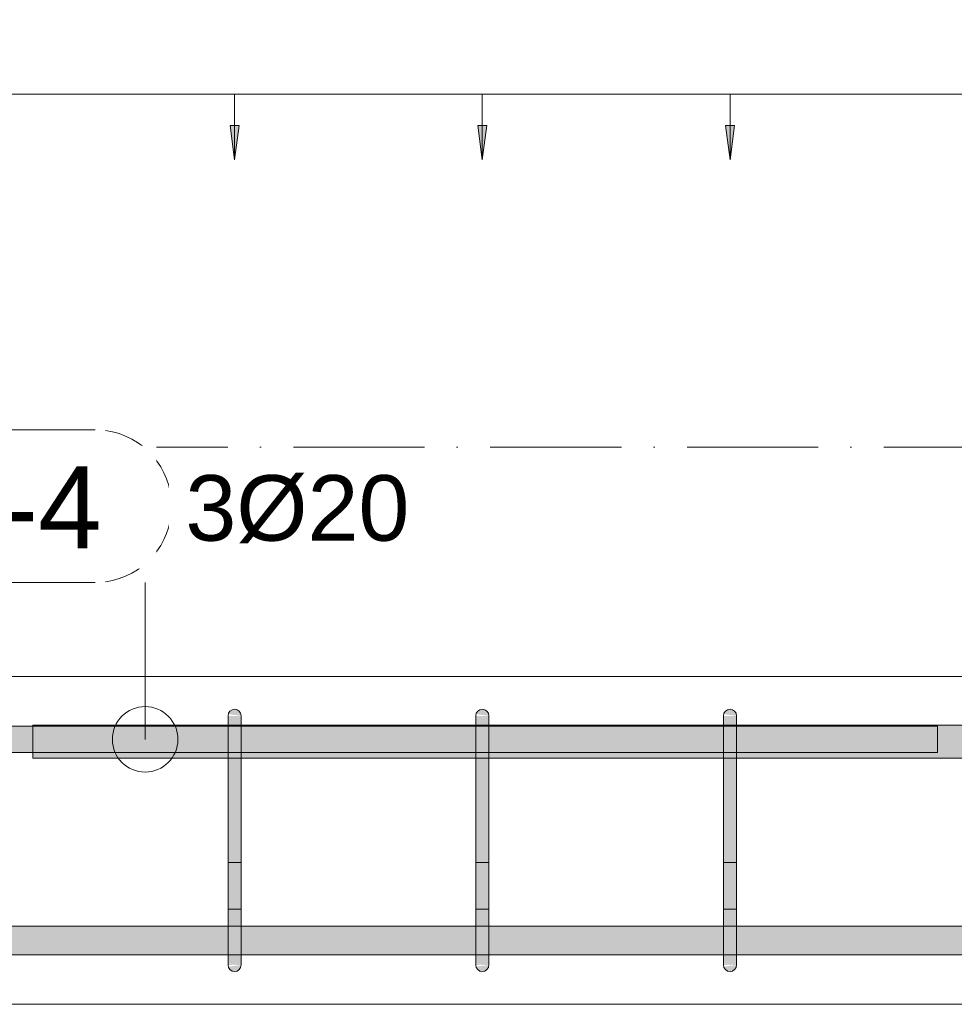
# Model space of a CAD drawing. Header units: millimetres. Extents: x -25607 to 9385, y 1894 to 10168.
# Tile 20 of 181: x -21162 to -20450, y 8670 to 9421. Entities that reach past the tile are written whole.
import ezdxf

# ---------------------------------------------------------------- set-up
doc = ezdxf.new("R2010")
doc.units = ezdxf.units.MM
doc.linetypes.add('Čerchovaná', pattern=[150, 100, -25, 0, -25])
for name, color, linetype, lineweight in [('A-ANNO-DIMS', 211, 'Continuous', 5), ('A-ANNO-DIMS-25', 211, 'Continuous', 5), ('A-FLOR-LEVL', 51, 'Continuous', 5), ('S-BEAM', 12, 'Continuous', 9), ('S-RBAR', 171, 'Continuous', 5), ('S-RBAR-IDEN', 171, 'Continuous', 5)]:
    doc.layers.add(name, color=color, linetype=linetype, lineweight=lineweight)
doc.styles.add('Arial', font='arial.ttf', dxfattribs={"height": 50})
doc.styles.add('Arial_1', font='arial.ttf', dxfattribs={"height": 62.5})
doc.dimstyles.new('Výztuž_kusy__řezy_', dxfattribs={"dimscale": 304.8, "dimtxt": 0.18, "dimasz": 0, "dimexe": 0, "dimexo": 0.0625, "dimgap": 0.082021, "dimtad": 1, "dimdec": 0, "dimzin": 0, "dimdsep": 46, "dimtxsty": 'Arial_1', "dimblk1": 'NONE', "dimblk2": 'NONE', "dimsah": 1, "dimcen": 0.09, "dimazin": 0, "dimtfac": 1, "dimtdec": 4, "dimtix": 1, "dimtmove": 0, "dimatfit": 3, "dimfxl": 0.164042, "dimfxlon": 1, "dimtvp": 1, "dimtfill": 1, "dimtolj": 1, "dimtzin": 0, "dimarcsym": 2})

# ---------------------------------------------------------------- blocks, each defined once
blk = doc.blocks.new('Popisek výztuže - _Typ_ množství_PRAVÝ _řezy_-573729-V4')
at = {"layer": 'S-RBAR-IDEN'}
for p, q in [((-24857.77, 9096.15), (-24967.46, 9096.15)), ((-24967.46, 8979.71), (-24857.77, 8979.71))]:
    blk.add_line(p, q, dxfattribs=at)
for centre, start, end in [((-24967.46, 9037.93), 90, 270), ((-24857.77, 9037.93), 277.64339, 82.35661)]:
    blk.add_arc(centre, 58.22, start, end, dxfattribs=at)
blk = doc.blocks.new('DIMBLOCK32-V4')
at = {"layer": 'A-ANNO-DIMS-25'}
for points in [[(-20620.71, 9314.03), (-20617.25, 9340.32), (-20624.18, 9340.32)], [(-20431.79, 9314.03), (-20428.32, 9340.32), (-20435.25, 9340.32)]]:
    blk.add_hatch(color=256, dxfattribs=at).paths.add_polyline_path(points)
for p, q in [((-20431.79, 9364.03), (-20620.71, 9364.03)), ((-20620.71, 9364.03), (-20620.71, 9364.03)), ((-20620.71, 9364.03), (-20620.71, 9314.03)), ((-20431.79, 9364.03), (-20431.79, 9364.03)), ((-20431.79, 9364.03), (-20431.79, 9314.03)), ((-20617.25, 9340.32), (-20624.18, 9340.32)), ((-20624.18, 9340.32), (-20620.71, 9314.03)), ((-20620.71, 9314.03), (-20617.25, 9340.32)), ((-20428.32, 9340.32), (-20435.25, 9340.32)), ((-20435.25, 9340.32), (-20431.79, 9314.03)), ((-20431.79, 9314.03), (-20428.32, 9340.32))]:
    blk.add_line(p, q, dxfattribs=at)
blk = doc.blocks.new('_None')
blk = doc.blocks.new('DIMBLOCK33-V4')
at = {"layer": 'A-ANNO-DIMS-25'}
for points in [[(-20809.64, 9314.03), (-20806.18, 9340.32), (-20813.1, 9340.32)], [(-20620.71, 9314.03), (-20617.25, 9340.32), (-20624.18, 9340.32)]]:
    blk.add_hatch(color=256, dxfattribs=at).paths.add_polyline_path(points)
for p, q in [((-20620.71, 9364.03), (-20809.64, 9364.03)), ((-20809.64, 9364.03), (-20809.64, 9364.03)), ((-20809.64, 9364.03), (-20809.64, 9314.03)), ((-20620.71, 9364.03), (-20620.71, 9364.03)), ((-20620.71, 9364.03), (-20620.71, 9314.03)), ((-20806.18, 9340.32), (-20813.1, 9340.32)), ((-20813.1, 9340.32), (-20809.64, 9314.03)), ((-20809.64, 9314.03), (-20806.18, 9340.32)), ((-20617.25, 9340.32), (-20624.18, 9340.32)), ((-20624.18, 9340.32), (-20620.71, 9314.03)), ((-20620.71, 9314.03), (-20617.25, 9340.32))]:
    blk.add_line(p, q, dxfattribs=at)
blk = doc.blocks.new('DIMBLOCK34-V4')
at = {"layer": 'A-ANNO-DIMS-25'}
for points in [[(-20998.57, 9314.03), (-20995.11, 9340.32), (-21002.03, 9340.32)], [(-20809.64, 9314.03), (-20806.18, 9340.32), (-20813.1, 9340.32)]]:
    blk.add_hatch(color=256, dxfattribs=at).paths.add_polyline_path(points)
for p, q in [((-20809.64, 9364.03), (-20998.57, 9364.03)), ((-20998.57, 9364.03), (-20998.57, 9364.03)), ((-20998.57, 9364.03), (-20998.57, 9314.03)), ((-20809.64, 9364.03), (-20809.64, 9364.03)), ((-20809.64, 9364.03), (-20809.64, 9314.03)), ((-20995.11, 9340.32), (-21002.03, 9340.32)), ((-21002.03, 9340.32), (-20998.57, 9314.03)), ((-20998.57, 9314.03), (-20995.11, 9340.32)), ((-20806.18, 9340.32), (-20813.1, 9340.32)), ((-20813.1, 9340.32), (-20809.64, 9314.03)), ((-20809.64, 9314.03), (-20806.18, 9340.32))]:
    blk.add_line(p, q, dxfattribs=at)
blk = doc.blocks.new('DIMBLOCK35-V4')
at = {"layer": 'A-ANNO-DIMS-25'}
for points in [[(-21187.5, 9314.03), (-21184.04, 9340.32), (-21190.96, 9340.32)], [(-20998.57, 9314.03), (-20995.11, 9340.32), (-21002.03, 9340.32)]]:
    blk.add_hatch(color=256, dxfattribs=at).paths.add_polyline_path(points)
for p, q in [((-20998.57, 9364.03), (-21187.5, 9364.03)), ((-21187.5, 9364.03), (-21187.5, 9364.03)), ((-21187.5, 9364.03), (-21187.5, 9314.03)), ((-20998.57, 9364.03), (-20998.57, 9364.03)), ((-20998.57, 9364.03), (-20998.57, 9314.03)), ((-21184.04, 9340.32), (-21190.96, 9340.32)), ((-21190.96, 9340.32), (-21187.5, 9314.03)), ((-21187.5, 9314.03), (-21184.04, 9340.32)), ((-20995.11, 9340.32), (-21002.03, 9340.32)), ((-21002.03, 9340.32), (-20998.57, 9314.03)), ((-20998.57, 9314.03), (-20995.11, 9340.32))]:
    blk.add_line(p, q, dxfattribs=at)
blk = doc.blocks.new('DIMBLOCK43-V4')
at = {"layer": 'A-ANNO-DIMS-25'}
for points in [[(-22510, 9314.03), (-22506.54, 9340.32), (-22513.46, 9340.32)], [(-22321.07, 9314.03), (-22317.61, 9340.32), (-22324.53, 9340.32)], [(-22132.14, 9314.03), (-22128.68, 9340.32), (-22135.6, 9340.32)], [(-21943.21, 9314.03), (-21939.75, 9340.32), (-21946.68, 9340.32)], [(-21754.29, 9314.03), (-21750.82, 9340.32), (-21757.75, 9340.32)], [(-21565.36, 9314.03), (-21561.9, 9340.32), (-21568.82, 9340.32)], [(-21376.43, 9314.03), (-21372.97, 9340.32), (-21379.89, 9340.32)], [(-21187.5, 9314.03), (-21184.04, 9340.32), (-21190.96, 9340.32)], [(-20998.57, 9314.03), (-20995.11, 9340.32), (-21002.03, 9340.32)], [(-20809.64, 9314.03), (-20806.18, 9340.32), (-20813.1, 9340.32)], [(-20620.71, 9314.03), (-20617.25, 9340.32), (-20624.18, 9340.32)], [(-20431.79, 9314.03), (-20428.32, 9340.32), (-20435.25, 9340.32)], [(-20242.86, 9314.03), (-20239.4, 9340.32), (-20246.32, 9340.32)], [(-20053.93, 9314.03), (-20050.47, 9340.32), (-20057.39, 9340.32)], [(-19865, 9314.03), (-19861.54, 9340.32), (-19868.46, 9340.32)]]:
    blk.add_hatch(color=256, dxfattribs=at).paths.add_polyline_path(points)
for p, q in [((-19865, 9364.03), (-22510, 9364.03)), ((-22321.07, 9364.03), (-22510, 9364.03)), ((-22510, 9364.03), (-22510, 9364.03)), ((-22510, 9364.03), (-22510, 9314.03)), ((-22132.14, 9364.03), (-22321.07, 9364.03)), ((-22321.07, 9364.03), (-22321.07, 9364.03)), ((-22321.07, 9364.03), (-22321.07, 9314.03)), ((-21943.21, 9364.03), (-22132.14, 9364.03)), ((-22132.14, 9364.03), (-22132.14, 9364.03)), ((-22132.14, 9364.03), (-22132.14, 9314.03)), ((-21754.29, 9364.03), (-21943.21, 9364.03)), ((-21943.21, 9364.03), (-21943.21, 9364.03)), ((-21943.21, 9364.03), (-21943.21, 9314.03)), ((-21565.36, 9364.03), (-21754.29, 9364.03)), ((-21754.29, 9364.03), (-21754.29, 9364.03)), ((-21754.29, 9364.03), (-21754.29, 9314.03)), ((-21376.43, 9364.03), (-21565.36, 9364.03)), ((-21565.36, 9364.03), (-21565.36, 9364.03)), ((-21565.36, 9364.03), (-21565.36, 9314.03)), ((-21187.5, 9364.03), (-21376.43, 9364.03)), ((-21376.43, 9364.03), (-21376.43, 9364.03)), ((-21376.43, 9364.03), (-21376.43, 9314.03)), ((-20998.57, 9364.03), (-21187.5, 9364.03)), ((-21187.5, 9364.03), (-21187.5, 9364.03)), ((-21187.5, 9364.03), (-21187.5, 9314.03)), ((-20809.64, 9364.03), (-20998.57, 9364.03)), ((-20998.57, 9364.03), (-20998.57, 9364.03)), ((-20998.57, 9364.03), (-20998.57, 9314.03)), ((-20620.71, 9364.03), (-20809.64, 9364.03)), ((-20809.64, 9364.03), (-20809.64, 9364.03)), ((-20809.64, 9364.03), (-20809.64, 9314.03)), ((-20431.79, 9364.03), (-20620.71, 9364.03)), ((-20620.71, 9364.03), (-20620.71, 9364.03)), ((-20620.71, 9364.03), (-20620.71, 9314.03)), ((-20242.86, 9364.03), (-20431.79, 9364.03)), ((-20431.79, 9364.03), (-20431.79, 9364.03)), ((-20431.79, 9364.03), (-20431.79, 9314.03)), ((-20053.93, 9364.03), (-20242.86, 9364.03)), ((-20242.86, 9364.03), (-20242.86, 9364.03)), ((-20242.86, 9364.03), (-20242.86, 9314.03)), ((-19865, 9364.03), (-20053.93, 9364.03)), ((-20053.93, 9364.03), (-20053.93, 9364.03)), ((-20053.93, 9364.03), (-20053.93, 9314.03)), ((-19865, 9364.03), (-19865, 9364.03)), ((-19865, 9364.03), (-19865, 9314.03)), ((-22506.54, 9340.32), (-22513.46, 9340.32)), ((-22513.46, 9340.32), (-22510, 9314.03)), ((-22510, 9314.03), (-22506.54, 9340.32)), ((-22317.61, 9340.32), (-22324.53, 9340.32)), ((-22324.53, 9340.32), (-22321.07, 9314.03)), ((-22321.07, 9314.03), (-22317.61, 9340.32)), ((-22128.68, 9340.32), (-22135.6, 9340.32)), ((-22135.6, 9340.32), (-22132.14, 9314.03)), ((-22132.14, 9314.03), (-22128.68, 9340.32)), ((-21939.75, 9340.32), (-21946.68, 9340.32)), ((-21946.68, 9340.32), (-21943.21, 9314.03)), ((-21943.21, 9314.03), (-21939.75, 9340.32)), ((-21750.82, 9340.32), (-21757.75, 9340.32)), ((-21757.75, 9340.32), (-21754.29, 9314.03)), ((-21754.29, 9314.03), (-21750.82, 9340.32)), ((-21561.9, 9340.32), (-21568.82, 9340.32)), ((-21568.82, 9340.32), (-21565.36, 9314.03)), ((-21565.36, 9314.03), (-21561.9, 9340.32)), ((-21372.97, 9340.32), (-21379.89, 9340.32)), ((-21379.89, 9340.32), (-21376.43, 9314.03)), ((-21376.43, 9314.03), (-21372.97, 9340.32)), ((-21184.04, 9340.32), (-21190.96, 9340.32)), ((-21190.96, 9340.32), (-21187.5, 9314.03)), ((-21187.5, 9314.03), (-21184.04, 9340.32)), ((-20995.11, 9340.32), (-21002.03, 9340.32)), ((-21002.03, 9340.32), (-20998.57, 9314.03)), ((-20998.57, 9314.03), (-20995.11, 9340.32)), ((-20806.18, 9340.32), (-20813.1, 9340.32)), ((-20813.1, 9340.32), (-20809.64, 9314.03)), ((-20809.64, 9314.03), (-20806.18, 9340.32)), ((-20617.25, 9340.32), (-20624.18, 9340.32)), ((-20624.18, 9340.32), (-20620.71, 9314.03)), ((-20620.71, 9314.03), (-20617.25, 9340.32)), ((-20428.32, 9340.32), (-20435.25, 9340.32)), ((-20435.25, 9340.32), (-20431.79, 9314.03)), ((-20431.79, 9314.03), (-20428.32, 9340.32)), ((-20239.4, 9340.32), (-20246.32, 9340.32)), ((-20246.32, 9340.32), (-20242.86, 9314.03)), ((-20242.86, 9314.03), (-20239.4, 9340.32)), ((-20050.47, 9340.32), (-20057.39, 9340.32)), ((-20057.39, 9340.32), (-20053.93, 9314.03)), ((-20053.93, 9314.03), (-20050.47, 9340.32)), ((-19861.54, 9340.32), (-19868.46, 9340.32)), ((-19868.46, 9340.32), (-19865, 9314.03)), ((-19865, 9314.03), (-19861.54, 9340.32))]:
    blk.add_line(p, q, dxfattribs=at)

msp = doc.modelspace()

# ---------------------------------------------------------------- hatches: boundary and pattern name
at = {"layer": 'S-RBAR'}
for points in [[(-20993.57, 8890), (-20993.74, 8891.29), (-20994.24, 8892.5), (-20995.04, 8893.54), (-20996.07, 8894.33), (-20997.28, 8894.83), (-20998.57, 8895), (-20999.87, 8894.83), (-21001.07, 8894.33), (-21002.11, 8893.54), (-21002.9, 8892.5), (-21003.4, 8891.29), (-20993.74, 8890.02)], [(-20804.64, 8890), (-20804.81, 8891.29), (-20805.31, 8892.5), (-20806.11, 8893.54), (-20807.14, 8894.33), (-20808.35, 8894.83), (-20809.64, 8895), (-20810.94, 8894.83), (-20812.14, 8894.33), (-20813.18, 8893.54), (-20813.97, 8892.5), (-20814.47, 8891.29), (-20804.81, 8890.02)], [(-20615.71, 8890), (-20615.88, 8891.29), (-20616.38, 8892.5), (-20617.18, 8893.54), (-20618.21, 8894.33), (-20619.42, 8894.83), (-20620.71, 8895), (-20622.01, 8894.83), (-20623.21, 8894.33), (-20624.25, 8893.54), (-20625.04, 8892.5), (-20625.54, 8891.29), (-20615.88, 8890.02)], [(-20993.57, 8865), (-20993.57, 8890), (-21003.57, 8890), (-21003.57, 8865)], [(-20804.64, 8865), (-20804.64, 8890), (-20814.64, 8890), (-20814.64, 8865)], [(-20615.71, 8865), (-20615.71, 8890), (-20625.71, 8890), (-20625.71, 8865)], [(-21152.5, 8862.07), (-21152.5, 8882.07), (-21172.5, 8882.07), (-21172.5, 8862.07)], [(-20993.57, 8725), (-20993.57, 8865), (-21003.57, 8865), (-21003.57, 8725)], [(-20804.64, 8725), (-20804.64, 8865), (-20814.64, 8865), (-20814.64, 8725)], [(-20615.71, 8725), (-20615.71, 8865), (-20625.71, 8865), (-20625.71, 8725)], [(-20998.57, 8695), (-20997.28, 8695.17), (-20996.07, 8695.67), (-20995.04, 8696.46), (-20994.24, 8697.5), (-20993.74, 8698.71), (-20993.74, 8699.98), (-21003.4, 8698.71), (-21002.9, 8697.5), (-21002.11, 8696.46), (-21001.07, 8695.67), (-20999.87, 8695.17)], [(-20809.64, 8695), (-20808.35, 8695.17), (-20807.14, 8695.67), (-20806.11, 8696.46), (-20805.31, 8697.5), (-20804.81, 8698.71), (-20804.81, 8699.98), (-20814.47, 8698.71), (-20813.97, 8697.5), (-20813.18, 8696.46), (-20812.14, 8695.67), (-20810.94, 8695.17)], [(-20620.71, 8695), (-20619.42, 8695.17), (-20618.21, 8695.67), (-20617.18, 8696.46), (-20616.38, 8697.5), (-20615.88, 8698.71), (-20615.88, 8699.98), (-20625.54, 8698.71), (-20625.04, 8697.5), (-20624.25, 8696.46), (-20623.21, 8695.67), (-20622.01, 8695.17)]]:
    msp.add_hatch(color=7, dxfattribs=at).paths.add_polyline_path(points)
h = msp.add_hatch(color=7, dxfattribs=at)
h.paths.add_polyline_path([(-21152.5, 8857.8), (-21003.57, 8857.8), (-21003.57, 8882.8), (-21152.5, 8882.8), (-21152.5, 8863.81)])
h.paths.add_polyline_path([(-20993.57, 8857.8), (-20814.64, 8857.8), (-20814.64, 8882.8), (-20993.57, 8882.8), (-20993.57, 8863.81)])
h.paths.add_polyline_path([(-17684.1, 8857.8), (-17684.1, 8882.8), (-17722.49, 8882.8), (-17722.49, 8857.8), (-17713.9, 8857.8)])
h.paths.add_polyline_path([(-15707.76, 8857.8), (-15577.5, 8857.8), (-15577.5, 8882.8), (-15731.67, 8882.8), (-15731.67, 8857.8)])
h.paths.add_polyline_path([(-17674.1, 8857.8), (-17635.71, 8857.8), (-17635.71, 8882.8), (-17674.1, 8882.8), (-17674.1, 8863.81)])
h.paths.add_polyline_path([(-20804.64, 8857.8), (-20625.71, 8857.8), (-20625.71, 8882.8), (-20804.64, 8882.8), (-20804.64, 8863.81)])
h.paths.add_polyline_path([(-17587.32, 8857.8), (-17587.32, 8882.8), (-17625.71, 8882.8), (-17625.71, 8857.8)])
h.paths.add_polyline_path([(-17577.32, 8857.8), (-17538.93, 8857.8), (-17538.93, 8882.8), (-17577.32, 8882.8), (-17577.32, 8863.81)])
h.paths.add_polyline_path([(-17780.88, 8857.8), (-17780.88, 8882.8), (-17819.27, 8882.8), (-17819.27, 8857.8), (-17791.06, 8857.8)])
h.paths.add_polyline_path([(-17732.49, 8857.8), (-17732.49, 8882.8), (-17770.88, 8882.8), (-17770.88, 8857.8)])
h.paths.add_polyline_path([(-17829.27, 8857.8), (-17829.27, 8882.8), (-17867.66, 8882.8), (-17867.66, 8857.8)])
h.paths.add_polyline_path([(-17480.54, 8857.8), (-17390.54, 8857.8), (-17390.54, 8882.8), (-17480.54, 8882.8), (-17480.54, 8863.81)])
h.paths.add_polyline_path([(-17528.93, 8857.8), (-17490.54, 8857.8), (-17490.54, 8882.8), (-17528.93, 8882.8), (-17528.93, 8863.81)])
h.paths.add_polyline_path([(-20615.71, 8857.8), (-20436.79, 8857.8), (-20436.79, 8882.8), (-20615.71, 8882.8), (-20615.71, 8863.81)])
h.paths.add_polyline_path([(-20426.79, 8857.8), (-20247.86, 8857.8), (-20247.86, 8882.8), (-20426.79, 8882.8), (-20426.79, 8863.81)])
h.paths.add_polyline_path([(-20237.86, 8857.8), (-20058.93, 8857.8), (-20058.93, 8882.8), (-20237.86, 8882.8), (-20237.86, 8863.81)])
h.paths.add_polyline_path([(-20048.93, 8857.8), (-19870, 8857.8), (-19870, 8882.8), (-20048.93, 8882.8), (-20048.93, 8863.81)])
h.paths.add_polyline_path([(-17288, 8857.8), (-17205.45, 8857.8), (-17205.45, 8882.8), (-17288, 8882.8), (-17288, 8863.81)])
h.paths.add_polyline_path([(-17380.54, 8857.8), (-17298, 8857.8), (-17298, 8882.8), (-17380.54, 8882.8), (-17380.54, 8863.81)])
h.paths.add_polyline_path([(-17102.91, 8857.8), (-17020.36, 8857.8), (-17020.36, 8882.8), (-17102.91, 8882.8), (-17102.91, 8863.81)])
h.paths.add_polyline_path([(-17195.45, 8857.8), (-17112.91, 8857.8), (-17112.91, 8882.8), (-17195.45, 8882.8), (-17195.45, 8863.81)])
h.paths.add_polyline_path([(-17010.36, 8857.8), (-16927.82, 8857.8), (-16927.82, 8882.8), (-17010.36, 8882.8), (-17010.36, 8863.81)])
h.paths.add_polyline_path([(-17974.44, 8857.8), (-17974.44, 8882.8), (-18012.83, 8882.8), (-18012.83, 8857.8)])
h.paths.add_polyline_path([(-17926.05, 8857.8), (-17926.05, 8882.8), (-17964.44, 8882.8), (-17964.44, 8857.8)])
h.paths.add_polyline_path([(-17877.66, 8857.8), (-17877.66, 8882.8), (-17916.05, 8882.8), (-17916.05, 8857.8)])
h.paths.add_polyline_path([(-18168, 8857.8), (-18168, 8882.8), (-18206.38, 8882.8), (-18206.38, 8857.8), (-18176.86, 8857.8)])
h.paths.add_polyline_path([(-19860, 8857.8), (-19670, 8857.8), (-19670, 8882.8), (-19860, 8882.8), (-19860, 8863.81)])
h.paths.add_polyline_path([(-18158, 8857.8), (-18119.61, 8857.8), (-18119.61, 8882.8), (-18158, 8882.8), (-18158, 8863.81)])
h.paths.add_polyline_path([(-19567.45, 8857.8), (-19484.91, 8857.8), (-19484.91, 8882.8), (-19567.45, 8882.8), (-19567.45, 8863.81)])
h.paths.add_polyline_path([(-19660, 8857.8), (-19577.45, 8857.8), (-19577.45, 8882.8), (-19660, 8882.8), (-19660, 8863.81)])
h.paths.add_polyline_path([(-15741.67, 8857.8), (-15741.67, 8882.8), (-15900.83, 8882.8), (-15900.83, 8857.8), (-15862.08, 8857.8)])
h.paths.add_polyline_path([(-15910.83, 8857.8), (-15910.83, 8882.8), (-16070, 8882.8), (-16070, 8857.8), (-16016.39, 8857.8)])
h.paths.add_polyline_path([(-16080, 8857.8), (-16080, 8882.8), (-16270, 8882.8), (-16270, 8857.8), (-16170.71, 8857.8)])
h.paths.add_polyline_path([(-16280, 8857.8), (-16280, 8882.8), (-16362.55, 8882.8), (-16362.55, 8857.8), (-16325.03, 8857.8)])
h.paths.add_polyline_path([(-18071.22, 8857.8), (-18071.22, 8882.8), (-18109.61, 8882.8), (-18109.61, 8857.8)])
h.paths.add_polyline_path([(-19474.91, 8857.8), (-19392.36, 8857.8), (-19392.36, 8882.8), (-19474.91, 8882.8), (-19474.91, 8863.81)])
h.paths.add_polyline_path([(-18022.83, 8857.8), (-18022.83, 8882.8), (-18061.22, 8882.8), (-18061.22, 8857.8)])
h.paths.add_polyline_path([(-18313.16, 8857.8), (-18313.16, 8882.8), (-18351.55, 8882.8), (-18351.55, 8857.8), (-18331.18, 8857.8)])
h.paths.add_polyline_path([(-18264.77, 8857.8), (-18264.77, 8882.8), (-18303.16, 8882.8), (-18303.16, 8857.8)])
h.paths.add_polyline_path([(-18216.38, 8857.8), (-18216.38, 8882.8), (-18254.77, 8882.8), (-18254.77, 8857.8)])
h.paths.add_polyline_path([(-18458.33, 8857.8), (-18458.33, 8882.8), (-18549.46, 8882.8), (-18549.46, 8857.8), (-18485.49, 8857.8)])
h.paths.add_polyline_path([(-18409.94, 8857.8), (-18409.94, 8882.8), (-18448.33, 8882.8), (-18448.33, 8857.8)])
h.paths.add_polyline_path([(-16825.27, 8857.8), (-16742.73, 8857.8), (-16742.73, 8882.8), (-16825.27, 8882.8), (-16825.27, 8863.81)])
h.paths.add_polyline_path([(-16917.82, 8857.8), (-16835.27, 8857.8), (-16835.27, 8882.8), (-16917.82, 8882.8), (-16917.82, 8863.81)])
h.paths.add_polyline_path([(-16640.18, 8857.8), (-16557.64, 8857.8), (-16557.64, 8882.8), (-16640.18, 8882.8), (-16640.18, 8863.81)])
h.paths.add_polyline_path([(-16732.73, 8857.8), (-16650.18, 8857.8), (-16650.18, 8882.8), (-16732.73, 8882.8), (-16732.73, 8863.81)])
h.paths.add_polyline_path([(-19289.82, 8857.8), (-19207.27, 8857.8), (-19207.27, 8882.8), (-19289.82, 8882.8), (-19289.82, 8863.81)])
h.paths.add_polyline_path([(-19382.36, 8857.8), (-19299.82, 8857.8), (-19299.82, 8882.8), (-19382.36, 8882.8), (-19382.36, 8863.81)])
h.paths.add_polyline_path([(-19104.73, 8857.8), (-19022.18, 8857.8), (-19022.18, 8882.8), (-19104.73, 8882.8), (-19104.73, 8863.81)])
h.paths.add_polyline_path([(-19197.27, 8857.8), (-19114.73, 8857.8), (-19114.73, 8882.8), (-19197.27, 8882.8), (-19197.27, 8863.81)])
h.paths.add_polyline_path([(-16547.64, 8857.8), (-16465.09, 8857.8), (-16465.09, 8882.8), (-16547.64, 8882.8), (-16547.64, 8863.81)])
h.paths.add_polyline_path([(-19012.18, 8857.8), (-18929.64, 8857.8), (-18929.64, 8882.8), (-19012.18, 8882.8), (-19012.18, 8863.81)])
h.paths.add_polyline_path([(-18827.09, 8857.8), (-18744.55, 8857.8), (-18744.55, 8882.8), (-18827.09, 8882.8), (-18827.09, 8863.81)])
h.paths.add_polyline_path([(-18919.64, 8857.8), (-18837.09, 8857.8), (-18837.09, 8882.8), (-18919.64, 8882.8), (-18919.64, 8863.81)])
h.paths.add_polyline_path([(-16455.09, 8857.8), (-16372.55, 8857.8), (-16372.55, 8882.8), (-16455.09, 8882.8), (-16455.09, 8863.81)])
h.paths.add_polyline_path([(-18399.94, 8857.8), (-18361.55, 8857.8), (-18361.55, 8882.8), (-18399.94, 8882.8), (-18399.94, 8863.81)])
h.paths.add_polyline_path([(-18559.46, 8857.8), (-18559.46, 8882.8), (-18642, 8882.8), (-18642, 8857.8), (-18639.81, 8857.8)])
h.paths.add_polyline_path([(-18652, 8857.8), (-18652, 8882.8), (-18734.55, 8882.8), (-18734.55, 8857.8)])
h = msp.add_hatch(color=7, dxfattribs=at)
h.paths.add_polyline_path([(-24601.03, 8707.64), (-24603.19, 8710.85), (-24605, 8715.21), (-24605, 8707.64), (-24602.84, 8707.64)])
h.paths.add_polyline_path([(-22960.74, 8707.64), (-22900.09, 8707.92), (-22900.09, 8729.64), (-22982.64, 8729.64), (-22982.64, 8707.64)])
h.paths.add_polyline_path([(-22890.09, 8707.64), (-22807.55, 8707.92), (-22807.55, 8729.64), (-22890.09, 8729.64), (-22890.09, 8707.92)])
h.paths.add_polyline_path([(-17983.96, 8707.64), (-17980, 8707.64), (-17980, 8729.64), (-18012.83, 8729.64), (-18012.83, 8707.64)])
h.paths.add_polyline_path([(-22992.64, 8707.64), (-22992.64, 8729.64), (-23075.18, 8729.64), (-23075.18, 8707.64), (-22999.32, 8707.64)])
h.paths.add_polyline_path([(-22797.55, 8707.64), (-22715, 8707.92), (-22715, 8729.64), (-22797.55, 8729.64), (-22797.55, 8707.92)])
h.paths.add_polyline_path([(-22705, 8707.64), (-22515, 8707.92), (-22515, 8729.64), (-22705, 8729.64), (-22705, 8707.92)])
h.paths.add_polyline_path([(-18022.83, 8707.64), (-18022.83, 8729.64), (-18061.22, 8729.64), (-18061.12, 8707.64)])
h.paths.add_polyline_path([(-23085.18, 8707.64), (-23085.18, 8729.64), (-23167.73, 8729.64), (-23167.73, 8707.64), (-23115.06, 8707.64)])
h.paths.add_polyline_path([(-22505, 8707.64), (-22326.07, 8707.92), (-22326.07, 8729.64), (-22505, 8729.64), (-22505, 8707.92)])
h.paths.add_polyline_path([(-22316.07, 8707.64), (-22137.14, 8707.92), (-22137.14, 8729.64), (-22316.07, 8729.64), (-22316.07, 8707.92)])
h.paths.add_polyline_path([(-18071.22, 8707.64), (-18071.22, 8729.64), (-18109.61, 8729.64), (-18109.61, 8707.64), (-18099.7, 8707.64)])
h.paths.add_polyline_path([(-23177.73, 8707.64), (-23177.73, 8729.64), (-23260.27, 8729.64), (-23260.27, 8707.64), (-23192.22, 8707.64)])
h.paths.add_polyline_path([(-22127.14, 8707.64), (-21948.21, 8707.92), (-21948.21, 8729.64), (-22127.14, 8729.64), (-22127.14, 8707.92)])
h.paths.add_polyline_path([(-24558, 8707.64), (-24543.42, 8707.92), (-24543.42, 8729.64), (-24558, 8729.64), (-24558, 8707.92)])
h.paths.add_polyline_path([(-18119.61, 8707.64), (-18119.61, 8729.64), (-18158, 8729.64), (-18158, 8707.64), (-18138.28, 8707.64)])
h.paths.add_polyline_path([(-21938.21, 8707.64), (-21759.29, 8707.92), (-21759.29, 8729.64), (-21938.21, 8729.64), (-21938.21, 8707.92)])
h.paths.add_polyline_path([(-23270.27, 8707.64), (-23270.27, 8729.64), (-23352.82, 8729.64), (-23352.82, 8707.64), (-23307.95, 8707.64)])
h.paths.add_polyline_path([(-24580.95, 8707.64), (-24578, 8707.92), (-24578, 8729.64), (-24580.95, 8729.64), (-24580.95, 8707.92)])
h.paths.add_polyline_path([(-21749.29, 8707.64), (-21570.36, 8707.92), (-21570.36, 8729.64), (-21749.29, 8729.64), (-21749.29, 8707.92)])
h.paths.add_polyline_path([(-18168, 8707.64), (-18168, 8729.64), (-18206.38, 8729.64), (-18206.38, 8707.64), (-18176.86, 8707.64)])
h.paths.add_polyline_path([(-23362.82, 8707.64), (-23362.82, 8729.64), (-23445.36, 8729.64), (-23445.36, 8707.64), (-23385.11, 8707.64)])
h.paths.add_polyline_path([(-21560.36, 8707.64), (-21381.43, 8707.92), (-21381.43, 8729.64), (-21560.36, 8729.64), (-21560.36, 8707.92)])
h.paths.add_polyline_path([(-23455.36, 8707.64), (-23455.36, 8729.64), (-23537.91, 8729.64), (-23537.91, 8707.64), (-23462.27, 8707.64)])
h.paths.add_polyline_path([(-21371.43, 8707.64), (-21192.5, 8707.92), (-21192.5, 8729.64), (-21371.43, 8729.64), (-21371.43, 8707.92)])
h.paths.add_polyline_path([(-18216.38, 8707.64), (-18216.38, 8729.64), (-18254.77, 8729.64), (-18254.77, 8707.64), (-18254.02, 8707.64)])
h.paths.add_polyline_path([(-21182.5, 8707.64), (-21003.57, 8707.92), (-21003.57, 8729.64), (-21182.5, 8729.64), (-21182.5, 8707.92)])
h.paths.add_polyline_path([(-24533.42, 8707.64), (-24495.89, 8707.92), (-24495.89, 8729.64), (-24533.42, 8729.64), (-24533.42, 8707.92)])
h.paths.add_polyline_path([(-20993.57, 8707.64), (-20814.64, 8707.92), (-20814.64, 8729.64), (-20993.57, 8729.64), (-20993.57, 8707.92)])
h.paths.add_polyline_path([(-23547.91, 8707.64), (-23547.91, 8729.64), (-23630.45, 8729.64), (-23630.45, 8707.64), (-23578.01, 8707.64)])
h.paths.add_polyline_path([(-18264.77, 8707.64), (-18264.77, 8729.64), (-18303.16, 8729.64), (-18303.16, 8707.64), (-18292.6, 8707.64)])
h.paths.add_polyline_path([(-24485.89, 8707.64), (-24448.36, 8707.92), (-24448.36, 8729.64), (-24485.89, 8729.64), (-24485.89, 8707.92)])
h.paths.add_polyline_path([(-20804.64, 8707.64), (-20625.71, 8707.92), (-20625.71, 8729.64), (-20804.64, 8729.64), (-20804.64, 8707.92)])
h.paths.add_polyline_path([(-20615.71, 8707.64), (-20436.79, 8707.92), (-20436.79, 8729.64), (-20615.71, 8729.64), (-20615.71, 8707.92)])
h.paths.add_polyline_path([(-18313.16, 8707.64), (-18313.16, 8729.64), (-18351.55, 8729.64), (-18351.55, 8707.64), (-18331.18, 8707.64)])
h.paths.add_polyline_path([(-23640.45, 8707.64), (-23640.45, 8729.64), (-23723, 8729.64), (-23723, 8707.64), (-23655.17, 8707.64)])
h.paths.add_polyline_path([(-20426.79, 8707.64), (-20247.86, 8707.92), (-20247.86, 8729.64), (-20426.79, 8729.64), (-20426.79, 8707.92)])
h.paths.add_polyline_path([(-24438.36, 8707.64), (-24400.83, 8707.92), (-24400.83, 8729.64), (-24438.36, 8729.64), (-24438.36, 8707.92)])
h.paths.add_polyline_path([(-20237.86, 8707.64), (-20058.93, 8707.92), (-20058.93, 8729.64), (-20237.86, 8729.64), (-20237.86, 8707.92)])
h.paths.add_polyline_path([(-18361.55, 8707.64), (-18361.55, 8729.64), (-18399.94, 8729.64), (-18399.94, 8707.64), (-18369.76, 8707.64)])
h.paths.add_polyline_path([(-23733, 8707.64), (-23733, 8729.64), (-23815.54, 8729.64), (-23815.54, 8707.64), (-23770.91, 8707.64)])
h.paths.add_polyline_path([(-20048.93, 8707.64), (-19870, 8707.92), (-19870, 8729.64), (-20048.93, 8729.64), (-20048.93, 8707.92)])
h.paths.add_polyline_path([(-19860, 8707.64), (-19670, 8707.92), (-19670, 8729.64), (-19860, 8729.64), (-19860, 8707.92)])
h.paths.add_polyline_path([(-18409.94, 8707.64), (-18409.94, 8729.64), (-18448.33, 8729.64), (-18448.33, 8707.64), (-18446.91, 8707.64)])
h.paths.add_polyline_path([(-23825.54, 8707.64), (-23825.54, 8729.64), (-23915.54, 8729.64), (-23915.54, 8707.64), (-23848.07, 8707.64)])
h.paths.add_polyline_path([(-24390.83, 8707.64), (-24353.31, 8707.92), (-24353.31, 8729.64), (-24390.83, 8729.64), (-24390.83, 8707.92)])
h.paths.add_polyline_path([(-19660, 8707.64), (-19577.45, 8707.92), (-19577.45, 8729.64), (-19660, 8729.64), (-19660, 8707.92)])
h.paths.add_polyline_path([(-18458.33, 8707.64), (-18458.33, 8729.64), (-18549.46, 8729.64), (-18549.46, 8707.64), (-18485.49, 8707.64)])
h.paths.add_polyline_path([(-19567.45, 8707.64), (-19484.91, 8707.92), (-19484.91, 8729.64), (-19567.45, 8729.64), (-19567.45, 8707.92)])
h.paths.add_polyline_path([(-23925.54, 8707.64), (-23925.54, 8729.64), (-23963.07, 8729.64), (-23963.07, 8707.64)])
h.paths.add_polyline_path([(-19474.91, 8707.64), (-19392.36, 8707.92), (-19392.36, 8729.64), (-19474.91, 8729.64), (-19474.91, 8707.92)])
h.paths.add_polyline_path([(-23973.07, 8707.64), (-23973.07, 8729.64), (-24010.6, 8729.64), (-24010.6, 8707.64), (-24002.39, 8707.64)])
h.paths.add_polyline_path([(-19382.36, 8707.64), (-19299.82, 8707.92), (-19299.82, 8729.64), (-19382.36, 8729.64), (-19382.36, 8707.92)])
h.paths.add_polyline_path([(-24020.6, 8707.64), (-24020.6, 8729.64), (-24058.13, 8729.64), (-24058.13, 8707.64), (-24040.97, 8707.64)])
h.paths.add_polyline_path([(-18559.46, 8707.64), (-18559.46, 8729.64), (-18642, 8729.64), (-18642, 8707.64), (-18562.65, 8707.64)])
h.paths.add_polyline_path([(-19289.82, 8707.64), (-19207.27, 8707.92), (-19207.27, 8729.64), (-19289.82, 8729.64), (-19289.82, 8707.92)])
h.paths.add_polyline_path([(-24068.13, 8707.64), (-24068.13, 8729.64), (-24105.66, 8729.64), (-24105.66, 8707.64), (-24079.55, 8707.64)])
h.paths.add_polyline_path([(-19197.27, 8707.64), (-19114.73, 8707.92), (-19114.73, 8729.64), (-19197.27, 8729.64), (-19197.27, 8707.92)])
h.paths.add_polyline_path([(-24343.31, 8707.64), (-24305.78, 8707.92), (-24305.78, 8729.64), (-24343.31, 8729.64), (-24343.31, 8707.92)])
h.paths.add_polyline_path([(-24115.66, 8707.64), (-24115.66, 8729.64), (-24153.19, 8729.64), (-24153.19, 8707.64), (-24118.13, 8707.64)])
h.paths.add_polyline_path([(-19104.73, 8707.64), (-19022.18, 8707.92), (-19022.18, 8729.64), (-19104.73, 8729.64), (-19104.73, 8707.92)])
h.paths.add_polyline_path([(-24295.78, 8707.64), (-24258.25, 8707.92), (-24258.25, 8729.64), (-24295.78, 8729.64), (-24295.78, 8707.92)])
h.paths.add_polyline_path([(-19012.18, 8707.64), (-18929.64, 8707.92), (-18929.64, 8729.64), (-19012.18, 8729.64), (-19012.18, 8707.92)])
h.paths.add_polyline_path([(-18652, 8707.64), (-18652, 8729.64), (-18734.55, 8729.64), (-18734.55, 8707.64), (-18678.39, 8707.64)])
h.paths.add_polyline_path([(-24181.69, 8707.64), (-24176.86, 8707.68), (-24172.72, 8710.86), (-24169.54, 8715), (-24167.54, 8719.82), (-24166.86, 8725), (-24167.54, 8729.64), (-24200.72, 8729.64), (-24200.72, 8710.64), (-24196.76, 8707.64), (-24192.04, 8707.64)])
h.paths.add_polyline_path([(-18919.64, 8707.64), (-18837.09, 8707.92), (-18837.09, 8729.64), (-18919.64, 8729.64), (-18919.64, 8707.92)])
h.paths.add_polyline_path([(-24211.93, 8707.64), (-24233.93, 8729.64), (-24248.25, 8729.64), (-24248.25, 8707.64), (-24233.87, 8707.64)])
h.paths.add_polyline_path([(-18827.09, 8707.64), (-18744.55, 8707.92), (-18744.55, 8729.64), (-18827.09, 8729.64), (-18827.09, 8707.92)])
h.paths.add_polyline_path([(-24590.95, 8710.82), (-24590.95, 8729.64), (-24596.86, 8729.64), (-24596.86, 8725), (-24596.18, 8719.82), (-24594.18, 8715), (-24590.99, 8710.85)])
h.paths.add_polyline_path([(-24210.72, 8720.57), (-24210.72, 8729.64), (-24219.78, 8729.64), (-24215.15, 8725)])
h = msp.add_hatch(color=7, dxfattribs=at)
h.paths.add_polyline_path([(-20993.57, 8703.08), (-20993.57, 8703.74), (-20994.93, 8703.89), (-20995.77, 8703.51)])
h.paths.add_polyline_path([(-20999.06, 8705.53), (-21000.75, 8707.49), (-21003.57, 8707.92), (-21003.57, 8706.75)])
h.paths.add_polyline_path([(-20993.57, 8711.72), (-20993.57, 8713.44), (-21003.57, 8715.43), (-20998.85, 8711.91)])
h.paths.add_polyline_path([(-21003.57, 8724.03), (-20993.57, 8724.24), (-20993.57, 8725), (-21003.57, 8725)])
h = msp.add_hatch(color=7, dxfattribs=at)
h.paths.add_polyline_path([(-20993.57, 8700), (-20993.57, 8703.08), (-20995.77, 8703.51), (-20994.93, 8703.89), (-20993.57, 8703.74), (-20993.57, 8711.72), (-20998.1, 8711.99), (-21003.57, 8715.43), (-21003.57, 8708.15), (-21000.6, 8707.32), (-20999.06, 8705.53), (-21003.57, 8706.75), (-21003.4, 8700.99), (-21001.48, 8700.85), (-20997.28, 8700.4)])
h.paths.add_polyline_path([(-20998.57, 8700), (-20993.57, 8700), (-21003.57, 8700.85), (-21003.4, 8700)])
h.paths.add_polyline_path([(-20993.57, 8713.44), (-20993.57, 8724.24), (-20995.6, 8724.03), (-21003.57, 8724.03), (-21003.57, 8715.43)])
h = msp.add_hatch(color=7, dxfattribs=at)
h.paths.add_polyline_path([(-20804.64, 8703.08), (-20804.64, 8703.74), (-20806, 8703.89), (-20806.85, 8703.51)])
h.paths.add_polyline_path([(-20810.13, 8705.53), (-20811.82, 8707.49), (-20814.64, 8707.92), (-20814.64, 8706.75)])
h.paths.add_polyline_path([(-20804.64, 8711.72), (-20804.64, 8713.44), (-20814.64, 8715.43), (-20809.92, 8711.91)])
h.paths.add_polyline_path([(-20814.64, 8724.03), (-20804.64, 8724.24), (-20804.64, 8725), (-20814.64, 8725)])
h = msp.add_hatch(color=7, dxfattribs=at)
h.paths.add_polyline_path([(-20804.64, 8700), (-20804.64, 8703.08), (-20806.85, 8703.51), (-20806, 8703.89), (-20804.64, 8703.74), (-20804.64, 8711.72), (-20809.17, 8711.99), (-20814.64, 8715.43), (-20814.64, 8708.15), (-20811.67, 8707.32), (-20810.13, 8705.53), (-20814.64, 8706.75), (-20814.47, 8700.99), (-20812.56, 8700.85), (-20808.35, 8700.4)])
h.paths.add_polyline_path([(-20809.64, 8700), (-20804.64, 8700), (-20814.64, 8700.85), (-20814.47, 8700)])
h.paths.add_polyline_path([(-20804.64, 8713.44), (-20804.64, 8724.24), (-20806.67, 8724.03), (-20814.64, 8724.03), (-20814.64, 8715.43)])
h = msp.add_hatch(color=7, dxfattribs=at)
h.paths.add_polyline_path([(-20615.71, 8703.08), (-20615.71, 8703.74), (-20617.07, 8703.89), (-20617.92, 8703.51)])
h.paths.add_polyline_path([(-20621.21, 8705.53), (-20622.89, 8707.49), (-20625.71, 8707.92), (-20625.71, 8706.75)])
h.paths.add_polyline_path([(-20615.71, 8711.72), (-20615.71, 8713.44), (-20625.71, 8715.43), (-20620.99, 8711.91)])
h.paths.add_polyline_path([(-20625.71, 8724.03), (-20615.71, 8724.24), (-20615.71, 8725), (-20625.71, 8725)])
h = msp.add_hatch(color=7, dxfattribs=at)
h.paths.add_polyline_path([(-20615.71, 8700), (-20615.71, 8703.08), (-20617.92, 8703.51), (-20617.07, 8703.89), (-20615.71, 8703.74), (-20615.71, 8711.72), (-20620.25, 8711.99), (-20625.71, 8715.43), (-20625.71, 8708.15), (-20622.74, 8707.32), (-20621.21, 8705.53), (-20625.71, 8706.75), (-20625.54, 8700.99), (-20623.63, 8700.85), (-20619.42, 8700.4)])
h.paths.add_polyline_path([(-20620.71, 8700), (-20615.71, 8700), (-20625.71, 8700.85), (-20625.54, 8700)])
h.paths.add_polyline_path([(-20615.71, 8713.44), (-20615.71, 8724.24), (-20617.74, 8724.03), (-20625.71, 8724.03), (-20625.71, 8715.43)])

# ---------------------------------------------------------------- linework, layer by layer
at = {"layer": 'A-FLOR-LEVL', "linetype": 'Čerchovaná'}
msp.add_line((-25606.81, 9095), (-4574.67, 9095), dxfattribs=at)
at = {"layer": 'S-BEAM'}
for p, q in [((-18195, 8920), (-24130, 8920)), ((-18195, 8920), (-24130, 8920)), ((-24130, 8670), (-18195, 8670)), ((-18195, 8670), (-24130, 8670))]:
    msp.add_line(p, q, dxfattribs=at)
at = {"layer": 'S-RBAR'}
for p, q in [((-21003.57, 8865), (-21003.57, 8890)), ((-21003.57, 8865), (-21003.57, 8890)), ((-20993.57, 8865), (-20993.57, 8890)), ((-20993.57, 8865), (-20993.57, 8890)), ((-20814.64, 8865), (-20814.64, 8890)), ((-20814.64, 8865), (-20814.64, 8890)), ((-20804.64, 8865), (-20804.64, 8890)), ((-20804.64, 8865), (-20804.64, 8890)), ((-20625.71, 8865), (-20625.71, 8890)), ((-20625.71, 8865), (-20625.71, 8890)), ((-20615.71, 8865), (-20615.71, 8890)), ((-20615.71, 8865), (-20615.71, 8890)), ((-21862.5, 8882.07), (-20462.5, 8882.07)), ((-21862.5, 8882.07), (-20462.5, 8882.07)), ((-21862.5, 8882.07), (-20462.5, 8882.07)), ((-15577.5, 8882.8), (-21152.5, 8882.8)), ((-21152.5, 8882.8), (-21152.5, 8857.8)), ((-15577.5, 8882.8), (-21152.5, 8882.8)), ((-21152.5, 8882.8), (-21152.5, 8857.8)), ((-15577.5, 8882.8), (-21152.5, 8882.8)), ((-21152.5, 8882.8), (-21152.5, 8857.8)), ((-20462.5, 8862.07), (-20462.5, 8882.07)), ((-20462.5, 8862.07), (-20462.5, 8882.07)), ((-20462.5, 8862.07), (-20462.5, 8882.07)), ((-21862.5, 8862.07), (-20462.5, 8862.07)), ((-21862.5, 8862.07), (-20462.5, 8862.07)), ((-21862.5, 8862.07), (-20462.5, 8862.07)), ((-21003.57, 8725), (-21003.57, 8865)), ((-21003.57, 8865), (-21003.57, 8725)), ((-20993.57, 8725), (-20993.57, 8865)), ((-20993.57, 8865), (-20993.57, 8725)), ((-20814.64, 8725), (-20814.64, 8865)), ((-20814.64, 8865), (-20814.64, 8725)), ((-20804.64, 8725), (-20804.64, 8865)), ((-20804.64, 8865), (-20804.64, 8725)), ((-20625.71, 8725), (-20625.71, 8865)), ((-20625.71, 8865), (-20625.71, 8725)), ((-20615.71, 8725), (-20615.71, 8865)), ((-20615.71, 8865), (-20615.71, 8725)), ((-15577.5, 8857.8), (-21152.5, 8857.8)), ((-15577.5, 8857.8), (-21152.5, 8857.8)), ((-15577.5, 8857.8), (-21152.5, 8857.8)), ((-21003.57, 8778.03), (-21003.57, 8742.68)), ((-21003.57, 8778.03), (-20993.57, 8778.03)), ((-20993.57, 8778.03), (-20993.57, 8742.68)), ((-20814.64, 8778.03), (-20814.64, 8742.68)), ((-20814.64, 8778.03), (-20804.64, 8778.03)), ((-20804.64, 8778.03), (-20804.64, 8742.68)), ((-20625.71, 8778.03), (-20625.71, 8742.68)), ((-20625.71, 8778.03), (-20615.71, 8778.03)), ((-20615.71, 8778.03), (-20615.71, 8742.68)), ((-21003.57, 8700), (-21003.57, 8742.68)), ((-20993.57, 8742.68), (-21003.57, 8742.68)), ((-21003.57, 8707.32), (-21003.57, 8742.68)), ((-20993.57, 8700), (-20993.57, 8742.68)), ((-20993.57, 8707.32), (-20993.57, 8742.68)), ((-20814.64, 8700), (-20814.64, 8742.68)), ((-20804.64, 8742.68), (-20814.64, 8742.68)), ((-20814.64, 8707.32), (-20814.64, 8742.68)), ((-20804.64, 8700), (-20804.64, 8742.68)), ((-20804.64, 8707.32), (-20804.64, 8742.68)), ((-20625.71, 8700), (-20625.71, 8742.68)), ((-20615.71, 8742.68), (-20625.71, 8742.68)), ((-20625.71, 8707.32), (-20625.71, 8742.68)), ((-20615.71, 8700), (-20615.71, 8742.68)), ((-20615.71, 8707.32), (-20615.71, 8742.68)), ((-17980, 8729.64), (-24605, 8729.64)), ((-17980, 8729.64), (-24605, 8729.64)), ((-17980, 8729.64), (-24605, 8729.64)), ((-21003.57, 8700), (-21003.57, 8725)), ((-21003.57, 8707.32), (-21003.57, 8725)), ((-20993.57, 8700), (-20993.57, 8725)), ((-20993.57, 8700), (-20993.57, 8725)), ((-20814.64, 8700), (-20814.64, 8725)), ((-20814.64, 8707.32), (-20814.64, 8725)), ((-20804.64, 8700), (-20804.64, 8725)), ((-20804.64, 8700), (-20804.64, 8725)), ((-20625.71, 8700), (-20625.71, 8725)), ((-20625.71, 8707.32), (-20625.71, 8725)), ((-20615.71, 8700), (-20615.71, 8725)), ((-20615.71, 8700), (-20615.71, 8725)), ((-17980, 8707.64), (-24605, 8707.64)), ((-17980, 8707.64), (-24605, 8707.64)), ((-17980, 8707.64), (-24605, 8707.64)), ((-21003.57, 8700.85), (-21003.57, 8707.32)), ((-21003.57, 8700.85), (-21003.57, 8707.32)), ((-20993.57, 8700), (-20993.57, 8707.32)), ((-20814.64, 8700.85), (-20814.64, 8707.32)), ((-20814.64, 8700.85), (-20814.64, 8707.32)), ((-20804.64, 8700), (-20804.64, 8707.32)), ((-20625.71, 8700.85), (-20625.71, 8707.32)), ((-20625.71, 8700.85), (-20625.71, 8707.32)), ((-20615.71, 8700), (-20615.71, 8707.32))]:
    msp.add_line(p, q, dxfattribs=at)
for centre, start, end in [((-20998.57, 8890), 0, 180), ((-20998.57, 8890), 0, 180), ((-20809.64, 8890), 360, 180), ((-20809.64, 8890), 360, 180), ((-20620.71, 8890), 360, 180), ((-20620.71, 8890), 360, 180), ((-20998.57, 8700), 180, 0), ((-20998.57, 8700), 180, 0), ((-20998.57, 8700), 180, 0), ((-20809.64, 8700), 180, 0), ((-20809.64, 8700), 180, 0), ((-20809.64, 8700), 180, 0), ((-20620.71, 8700), 180, 0), ((-20620.71, 8700), 180, 0), ((-20620.71, 8700), 180, 0)]:
    msp.add_arc(centre, 5, start, end, dxfattribs=at)
at = {"layer": 'S-RBAR-IDEN'}
msp.add_line((-21066.81, 8872.07), (-21066.81, 8991.73), dxfattribs=at)
msp.add_circle((-21066.81, 8872.07), 25, dxfattribs=at)

# ---------------------------------------------------------------- block references
msp.add_blockref('Popisek výztuže - _Typ_ množství_PRAVÝ _řezy_-573729-V4', (3752.93, 12.01), dxfattribs=at)

# ---------------------------------------------------------------- texts
at = {"layer": 'S-RBAR-IDEN', "insert": (-21036.12, 9073.57), "char_height": 50, "width": 210.443, "attachment_point": 1, "style": 'Arial', "bg_fill": 3, "box_fill_scale": 1.25, "bg_fill_color": 256, "bg_fill_true_color": 13158600, "bg_fill_transparency": 0}
msp.add_mtext('3Ø20', dxfattribs=at)

# ---------------------------------------------------------------- dimensions: what is measured, and where the dimension line sits
at = {"layer": 'A-ANNO-DIMS'}
for base, p1, p2, text, override, picture, middle in [((-22510, 9364.03), (-19865, 9314.03), (-22510, 9314.03), '189 2645', {"dimpost": '<>', "dimblk1": 'None', "dimblk2": 'None', "dimsah": 1, "dimfxl": 2645}, 'DIMBLOCK43-V4', (-21187.5, 9420.94)), ((-21187.5, 9364.03), (-20998.57, 9314.03), (-21187.5, 9314.03), ' ', {"dimpost": '<>', "dimfxl": 188.928571}, 'DIMBLOCK35-V4', (-21093.04, 9364.03)), ((-20998.57, 9364.03), (-20809.64, 9314.03), (-20998.57, 9314.03), ' ', {"dimpost": '<>', "dimfxl": 188.928571}, 'DIMBLOCK34-V4', (-20904.11, 9364.03)), ((-20809.64, 9364.03), (-20620.71, 9314.03), (-20809.64, 9314.03), ' ', {"dimpost": '<>', "dimfxl": 188.928571}, 'DIMBLOCK33-V4', (-20715.18, 9364.03)), ((-20620.71, 9364.03), (-20431.79, 9314.03), (-20620.71, 9314.03), ' ', {"dimpost": '<>', "dimfxl": 188.928571}, 'DIMBLOCK32-V4', (-20526.25, 9364.03))]:
    dim = msp.add_linear_dim(base=base, p1=p1, p2=p2, text=text, dimstyle='Výztuž_kusy__řezy_', override=override, dxfattribs=at)
    dim.commit()
    dim.dimension.update_dxf_attribs({"geometry": picture, "text_midpoint": middle})

# ---------------------------------------------------------------- next in the draw order: texts
at = {"layer": 'S-RBAR-IDEN', "insert": (-21226.11, 9080.31), "char_height": 62.5, "width": 152.3206, "attachment_point": 1, "style": 'Arial_1', "bg_fill": 3, "box_fill_scale": 1.25, "bg_fill_color": 256, "bg_fill_true_color": 13158600, "bg_fill_transparency": 0}
msp.add_mtext('1-4', dxfattribs=at)

doc.saveas('drawing.dxf')
